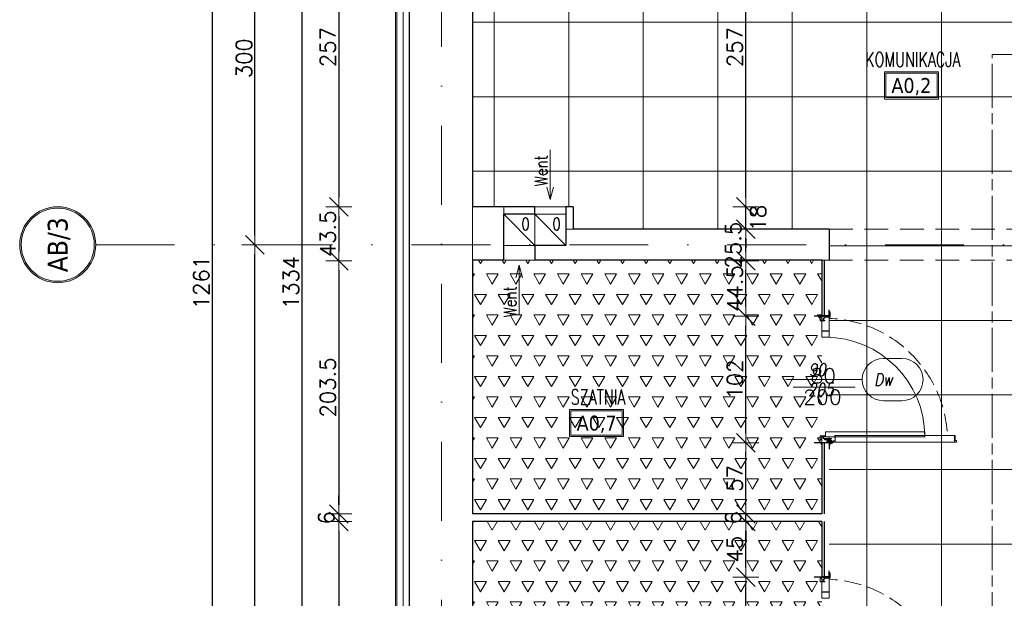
# Model space of a CAD drawing. Header units: millimetres. Extents: x 28291 to 177760, y -399809 to -170937.
# Tile 94 of 256: x 48578 to 49371, y -195224 to -194758. Entities that reach past the tile are written whole.
import ezdxf
from ezdxf.enums import TextEntityAlignment as Align

# ---------------------------------------------------------------- set-up
doc = ezdxf.new("R2010")
doc.units = ezdxf.units.MM
for name, pattern in [('CENTER', [0.6, 0.375, -0.075, 0.075, -0.075]), ('CHAIN', [0.3543, 0.2362, -0.0295, 0.0591, -0.0295]), ('DASHDOT', [25.4, 12.7, -6.35, 0, -6.35]), ('HIDDEN', [9.525, 6.35, -3.175]), ('Hidden Line', [391.222223, 282.222223, -109])]:
    doc.linetypes.add(name, pattern=pattern)
doc.layers.get('0').update_dxf_attribs({"lineweight": 0})
for name, color, linetype, lineweight in [('!! 0_ Istn-sciany', 3, 'Continuous', 30), ('!! 0_ Istn-widok', 1, 'Continuous', 15), ('!! 0_Istn-went', 5, 'Continuous', 13), ('!! 0_Opis_pom', 9, 'Continuous', 13), ('!! 1_droga ewakuacyjna', 3, 'CHAIN', 20), ('!! 1_PROJ Sciany', 2, 'Continuous', 40), ('!! 2_Drzwi - nowe remont', 33, 'Continuous', 9), ('!! 2_drzwi opis', 151, 'Continuous', 9), ('!! 2_posadzki gres 2 - komu', 200, 'Continuous', 9), ('!! 2_posadzki winyle 1', 31, 'Continuous', 9), ('!! wymiary osi', 250, 'Continuous', 9), ('0-osie-liniA', 14, 'DASHDOT', 5), ('0-osie-tx', 66, 'Continuous', 9)]:
    doc.layers.add(name, color=color, linetype=linetype, lineweight=lineweight)
doc.layers.add('!! 1_tynk zewn nowy wykon.', color=7, linetype='Continuous', lineweight=13, true_color=0x949494)
doc.layers.add('!! 2_remont ocieplenie wykon', color=7, linetype='Continuous', lineweight=13, true_color=0x949494)
doc.layers.add('!! 2_WYBURZENIA DO REMONTU', color=7, linetype='Continuous', lineweight=0, true_color=0x4d4d4d, plot=False)
doc.styles.add('50', font='ROMANS.shx', dxfattribs={"width": 0.8, "height": 10})
doc.styles.add('ARCHETYP', font='romans.shx', dxfattribs={"height": 15})
doc.styles.add('ARIAL', font='tahoma.ttf')
doc.styles.add('TAHOMA', font='tahoma.ttf')
doc.styles.add('TXT', font='simplex.shx')
doc.linetypes.add('ZIGZAG', pattern='A,0.00254,-5.08,[131,ltypeshp.shx,S=5.08,R=0,X=-5.08,Y=0],-10.16,[131,ltypeshp.shx,S=5.08,R=180,X=5.08,Y=0],-5.08', length=20.32254)
doc.dimstyles.new('DIM50', dxfattribs={"dimscale": 5, "dimtxt": 2.5, "dimasz": 1.5, "dimexe": 0, "dimexo": 0, "dimgap": 0.5, "dimtad": 1, "dimdec": 4, "dimrnd": 0.5, "dimdsep": 46, "dimtxsty": 'TXT', "dimblk1": 'TICK1', "dimblk2": 'TICK1', "dimsah": 1, "dimcen": 0, "dimse1": 1, "dimse2": 1, "dimclrd": 1, "dimclre": 7, "dimclrt": 9, "dimadec": 0, "dimazin": 0, "dimtfac": 1, "dimtdec": 4, "dimtmove": 2, "dimatfit": 3, "dimldrblk": 'TICK1', "dimfxl": 1, "dimtolj": 1, "dimarcsym": 0})

# ---------------------------------------------------------------- blocks, each defined once
blk = doc.blocks.new('*U80')
h = blk.add_hatch(color=256)
edge = h.paths.add_edge_path()
edge.add_arc((0, 0), 30.6, 0, 360)
edge = h.paths.add_edge_path(flags=17)
edge.add_arc((0, 0), 29.4, 0, 360)
for radius in [30.6, 29.4]:
    blk.add_circle((0, 0), radius)
at = {"style": 'TAHOMA', "flags": 8}
blk.add_attdef('ANSICHTSNUMMER', text='', height=16, dxfattribs=at).set_placement((0, 0), align=Align.MIDDLE_CENTER)
blk = doc.blocks.new('TICK1')
at = {"color": 0}
for p, q in [((0, -1.4), (0, 1.4)), ((0, 0), (-1, 0))]:
    blk.add_line(p, q, dxfattribs=at)
at = {"color": 2}
blk.add_line((-1, -1), (1, 1), dxfattribs=at)
blk = doc.blocks.new('*D3721')
at = {"layer": '!! wymiary osi', "color": 1, "lineweight": -2, "transparency": 16777216}
blk.add_line((48732.98, -194409.59), (48732.98, -195655.59), dxfattribs=at)
at = {"layer": 'DEFPOINTS', "color": 0, "transparency": 16777216}
for p in [(48761.96, -194402.09), (48732.98, -195663.09), (48761.96, -195663.09)]:
    blk.add_point(p, dxfattribs=at)
at = {"layer": '!! wymiary osi', "color": 1, "lineweight": -2, "transparency": 16777216, "xscale": 7.5, "yscale": 7.5, "zscale": 7.5}
for p, rotation in [((48732.98, -194402.09), 90), ((48732.98, -195663.09), 270)]:
    blk.add_blockref('TICK1', p, dxfattribs=dict(at, rotation=rotation))
at = {"layer": '!! wymiary osi', "color": 9, "transparency": 16777216, "insert": (48724.23, -195032.59), "char_height": 12.5, "attachment_point": 5, "rotation": 90, "style": 'TXT'}
blk.add_mtext('\\A1;1261', dxfattribs=at)
blk = doc.blocks.new('*D3722')
at = {"layer": '!! wymiary osi', "color": 1, "lineweight": -2, "transparency": 16777216}
blk.add_line((48767.37, -195655.59), (48767.37, -195009.59), dxfattribs=at)
at = {"layer": 'DEFPOINTS', "color": 0, "transparency": 16777216}
for p in [(48767.37, -195002.09), (48799.55, -195002.09), (48799.55, -195663.09)]:
    blk.add_point(p, dxfattribs=at)
at = {"layer": '!! wymiary osi', "color": 1, "lineweight": -2, "transparency": 16777216, "xscale": 7.5, "yscale": 7.5, "zscale": 7.5}
for p, rotation in [((48767.37, -195002.09), 90), ((48767.37, -195663.09), 270)]:
    blk.add_blockref('TICK1', p, dxfattribs=dict(at, rotation=rotation))
at = {"layer": '!! wymiary osi', "color": 9, "transparency": 16777216, "insert": (48758.62, -195332.59), "char_height": 12.5, "attachment_point": 5, "rotation": 90, "style": 'TXT'}
blk.add_mtext('\\A1;661', dxfattribs=at)
blk = doc.blocks.new('*D3723')
at = {"layer": '!! wymiary osi', "color": 1, "lineweight": -2, "transparency": 16777216}
blk.add_line((48767.37, -194994.59), (48767.37, -194709.59), dxfattribs=at)
at = {"layer": 'DEFPOINTS', "color": 0, "transparency": 16777216}
for p in [(48767.37, -194702.09), (48767.37, -194702.09), (48799.55, -195002.09)]:
    blk.add_point(p, dxfattribs=at)
at = {"layer": '!! wymiary osi', "color": 1, "lineweight": -2, "transparency": 16777216, "xscale": 7.5, "yscale": 7.5, "zscale": 7.5}
for p, rotation in [((48767.37, -194702.09), 90), ((48767.37, -195002.09), 270)]:
    blk.add_blockref('TICK1', p, dxfattribs=dict(at, rotation=rotation))
at = {"layer": '!! wymiary osi', "color": 9, "transparency": 16777216, "insert": (48758.62, -194852.09), "char_height": 12.5, "attachment_point": 5, "rotation": 90, "style": 'TXT'}
blk.add_mtext('\\A1;300', dxfattribs=at)
blk = doc.blocks.new('zaw-dr-90-p')
at = {"color": 2, "linetype": 'CENTER', "ltscale": 0.2}
for p, q in [((12, 0), (-12, 0)), ((0, 12), (0, -12)), ((24.5, 24), (31, 24)), ((24.5, 19), (31, 19))]:
    blk.add_line(p, q, dxfattribs=at)
at = {"ltscale": 0.2}
for p, q in [((10, 12), (6.5, 12)), ((10, 0), (10, 6.5))]:
    blk.add_line(p, q, dxfattribs=at)
blk.add_lwpolyline([(0, 6.5), (23.5, 6.5, 0.414214), (28, 11), (28, 31), (24.5, 31), (24.5, 11, -0.414214), (23.5, 10), (0, 10, 4.561698), (7.6, 6.5), (4.9, 4.2)], format="xyb", dxfattribs=at)
blk.add_lwpolyline([(-0.2, -0.2), (-2.5, -0.2), (-2.5, 0.2), (-0.2, 0.2), (-0.2, 2.5), (0.2, 2.5), (0.2, 0.2), (2.8, 0.2), (2.8, -0.2), (0.2, -0.2), (0.2, -2.8), (-0.2, -2.8)], close=True)
blk.add_lwpolyline([(10, 10), (10, 39), (6.5, 39), (6.5, 10)], dxfattribs=at)
blk.add_circle((0, 0), 6.5, dxfattribs=at)
blk = doc.blocks.new('drzwi 90- sc 12')
for p, q in [((-13616.12, 20410.26), (-13616.12, 20411.46)), ((-13616.12, 20411.46), (-13615.02, 20411.46)), ((-13614.92, 20411.36), (-13614.92, 20313.77)), ((-13620.32, 20410.16), (-13620.32, 20313.77)), ((-13614.92, 20409.86), (-13620.32, 20409.86)), ((-13616.12, 20410.26), (-13620.22, 20410.26)), ((-13616.12, 20410.26), (-13620, 20410.26)), ((-13618.17, 20410.26), (-13616.22, 20410.26)), ((-13618.17, 20410.26), (-13616.22, 20410.26)), ((-13620.32, 20313.47), (-13620.32, 20317.97)), ((-13614.92, 20312.27), (-13614.92, 20317.97)), ((-13715.57, 20308.32), (-13715.57, 20308.56)), ((-13715.57, 20307.69), (-13715.57, 20308.56)), ((-13715.57, 20307.82), (-13715.57, 20308.56)), ((-13614.92, 20313.77), (-13620.32, 20313.77)), ((-13618.22, 20313.37), (-13620.22, 20313.37)), ((-13618.22, 20313.67), (-13618.22, 20313.37)), ((-13618.22, 20313.67), (-13616.42, 20313.67)), ((-13617.77, 20311.12), (-13617.77, 20305.72)), ((-13617.77, 20311.12), (-13617.77, 20305.72)), ((-13616.17, 20309.92), (-13617.37, 20309.92)), ((-13616.17, 20309.92), (-13616.17, 20311.02)), ((-13615.92, 20313.17), (-13615.92, 20312.17)), ((-13615.92, 20312.17), (-13615.02, 20312.17)), ((-13715.77, 20301.96), (-13716.27, 20301.96)), ((-13715.57, 20307.72), (-13715.37, 20307.72)), ((-13616.77, 20301.96), (-13616.27, 20301.96))]:
    blk.add_line(p, q)
for points in [[(-13665.27, 20284.96), (-13665.27, 20325.83)], [(-13615.57, 20309.64), (-13615.32, 20309.64), (-13615.32, 20309.82), (-13616.32, 20309.82), (-13616.32, 20309.64), (-13615.92, 20309.64)]]:
    blk.add_lwpolyline(points)
at = {"lineweight": 30}
for points in [[(-13716.27, 20308.92), (-13721.27, 20308.92)], [(-13716.27, 20308.92), (-13716.27, 20296.92)], [(-13614.27, 20308.92), (-13609.27, 20308.92)], [(-13614.27, 20308.92), (-13614.27, 20296.92)]]:
    blk.add_lwpolyline(points, dxfattribs=at)
at = {"ltscale": 0.2}
for points in [[(-13715.57, 20307.51), (-13715.57, 20309.48, 0.414214), (-13715.91, 20309.82), (-13719.43, 20309.82, 0.414214), (-13719.77, 20309.48), (-13719.77, 20308.92), (-13719.59, 20308.92), (-13719.59, 20309.48, -0.414214), (-13719.43, 20309.64), (-13716.97, 20309.64)], [(-13716.97, 20309.64), (-13715.91, 20309.64, -0.414214), (-13715.75, 20309.48), (-13715.75, 20307.51)], [(-13615.92, 20309.64), (-13616.63, 20309.64, 0.414214), (-13616.79, 20309.48), (-13616.79, 20305.58, -0.414214), (-13617.13, 20305.24), (-13617.58, 20305.24, 0.414214), (-13617.74, 20305.08), (-13617.74, 20304.48, -0.414214), (-13618.08, 20304.14), (-13619.26, 20304.14, -0.414214), (-13619.6, 20304.48), (-13619.6, 20305.15, 1), (-13619.79, 20305.15), (-13619.79, 20301.96, 0.414214), (-13619.63, 20301.8), (-13617.11, 20301.8, 0.414214), (-13616.95, 20301.96), (-13616.95, 20302.52), (-13616.77, 20302.52), (-13616.77, 20301.96, -0.414214), (-13617.11, 20301.62), (-13619.63, 20301.62, -0.414214), (-13619.97, 20301.96), (-13619.97, 20305.15, -1), (-13619.42, 20305.15), (-13619.42, 20304.48, 0.414214), (-13619.26, 20304.32), (-13618.08, 20304.32, 0.414214), (-13617.92, 20304.48), (-13617.92, 20305.08, -0.414214), (-13617.58, 20305.42), (-13617.13, 20305.42, 0.414214), (-13616.97, 20305.58), (-13616.97, 20309.48, -0.414214), (-13616.63, 20309.82), (-13613.11, 20309.82, -0.414214), (-13612.77, 20309.48), (-13612.77, 20308.92), (-13612.95, 20308.92), (-13612.95, 20309.48, 0.414214), (-13613.11, 20309.64), (-13615.57, 20309.64)], [(-13715.75, 20307.76), (-13715.75, 20305.58, 0.414214), (-13715.41, 20305.24), (-13714.96, 20305.24, -0.414214), (-13714.8, 20305.08), (-13714.8, 20304.48, 0.414214), (-13714.46, 20304.14), (-13713.28, 20304.14, 0.414214), (-13712.94, 20304.48), (-13712.94, 20305.15, -1), (-13712.75, 20305.15), (-13712.75, 20301.96, -0.414214), (-13712.91, 20301.8), (-13715.43, 20301.8, -0.414214), (-13715.59, 20301.96), (-13715.59, 20302.52), (-13715.77, 20302.52), (-13715.77, 20301.96, 0.414214), (-13715.43, 20301.62), (-13712.91, 20301.62, 0.414214), (-13712.57, 20301.96), (-13712.57, 20305.15, 1), (-13713.12, 20305.15), (-13713.12, 20304.48, -0.414214), (-13713.28, 20304.32), (-13714.46, 20304.32, -0.414214), (-13714.62, 20304.48), (-13714.62, 20305.08, 0.414214), (-13714.96, 20305.42), (-13715.41, 20305.42, -0.414214), (-13715.57, 20305.58), (-13715.57, 20307.64)]]:
    blk.add_lwpolyline(points, format="xyb", dxfattribs=at)
blk.add_lwpolyline([(-13616.79, 20308.82), (-13616.97, 20308.82), (-13616.97, 20307.42), (-13616.79, 20307.42)], close=True)
for centre, radius, start, end in [((-13615.02, 20411.36), 0.1, 0, 90), ((-13620.22, 20410.16), 0.1, 90, 180), ((-13620.22, 20313.47), 0.1, 180, 270), ((-13616.42, 20313.17), 0.5, 0, 90), ((-13616.27, 20311.02), 0.1, 0, 90), ((-13615.02, 20312.27), 0.1, 270, 0)]:
    blk.add_arc(centre, radius, start, end)
at = {"linetype": 'Hidden Line', "lineweight": 9, "ltscale": 0.05}
blk.add_arc((-13615.5, 20305.14), 99.12, 94.80054, 177.69442, dxfattribs=at)
at = {"xscale": 0.09999999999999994, "yscale": 0.09999999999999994, "zscale": 0.09999999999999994, "rotation": 180.0000000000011}
blk.add_blockref('zaw-dr-90-p', (-13614.92, 20310.92), dxfattribs=at)
blk = doc.blocks.new('1_ok-opis')
blk.add_line((0, 111.61), (0, 50))
for points in [[(-17, 128.61), (-17, 143.61)], [(17, 128.61), (17, 143.61)]]:
    blk.add_lwpolyline(points)
for centre, start, end in [((0, 143.61), 0, 180), ((0, 128.61), 180, 0)]:
    blk.add_arc(centre, 17, start, end)
at = {"style": 'ARCHETYP'}
for tag, height, rotation, p in [('NR', 12, 90, (0, 136.9)), ('NR', 12, 270, (0, 136.9)), ('SZEROKOŚĆ', 10, 90, (-8, 78.29)), ('WYSOKOŚĆ', 10, 270, (-8, 78.29)), ('SZEROKOŚĆ', 10, 270, (8, 78.29)), ('WYSOKOŚĆ', 10, 90, (8, 78.29))]:
    blk.add_attdef(tag, text='', height=height, rotation=rotation, dxfattribs=at).set_placement(p, align=Align.MIDDLE)
blk = doc.blocks.new('*D2209')
at = {"layer": '!! wymiary osi', "color": 1, "lineweight": -2, "transparency": 16777216}
blk.add_line((48805.28, -194310.09), (48805.28, -195629.09), dxfattribs=at)
at = {"layer": 'DEFPOINTS', "color": 0, "transparency": 16777216}
for p in [(48891.21, -194302.59), (48805.28, -195636.59), (48891.21, -195636.59)]:
    blk.add_point(p, dxfattribs=at)
at = {"layer": '!! wymiary osi', "color": 1, "lineweight": -2, "transparency": 16777216, "xscale": 7.5, "yscale": 7.5, "zscale": 7.5}
for p, rotation in [((48805.28, -194302.59), 90), ((48805.28, -195636.59), 270)]:
    blk.add_blockref('TICK1', p, dxfattribs=dict(at, rotation=rotation))
at = {"layer": '!! wymiary osi', "color": 9, "transparency": 16777216, "insert": (48796.53, -194969.59), "char_height": 12.5, "attachment_point": 5, "rotation": 90, "style": 'TXT'}
blk.add_mtext('\\A1;1334', dxfattribs=at)
blk = doc.blocks.new('*D2213')
at = {"layer": '!! wymiary osi', "color": 1, "lineweight": -2, "transparency": 16777216}
blk.add_line((48834.89, -194659.09), (48834.89, -194901.09), dxfattribs=at)
at = {"layer": 'DEFPOINTS', "color": 0, "transparency": 16777216}
for p in [(48942.71, -194651.59), (48834.89, -194908.59), (48942.71, -194908.59)]:
    blk.add_point(p, dxfattribs=at)
at = {"layer": '!! wymiary osi', "color": 1, "lineweight": -2, "transparency": 16777216, "xscale": 7.5, "yscale": 7.5, "zscale": 7.5}
for p, rotation in [((48834.89, -194651.59), 90), ((48834.89, -194908.59), 270)]:
    blk.add_blockref('TICK1', p, dxfattribs=dict(at, rotation=rotation))
at = {"layer": '!! wymiary osi', "color": 9, "transparency": 16777216, "insert": (48826.14, -194780.09), "char_height": 12.5, "attachment_point": 5, "rotation": 90, "style": 'TXT'}
blk.add_mtext('\\A1;257', dxfattribs=at)
blk = doc.blocks.new('*D2214')
at = {"layer": '!! wymiary osi', "color": 1, "lineweight": -2, "transparency": 16777216}
blk.add_line((48834.89, -194916.09), (48834.89, -194944.59), dxfattribs=at)
at = {"layer": 'DEFPOINTS', "color": 0, "transparency": 16777216}
for p in [(48942.71, -194908.59), (48834.89, -194952.09), (48942.71, -194952.09)]:
    blk.add_point(p, dxfattribs=at)
at = {"layer": '!! wymiary osi', "color": 1, "lineweight": -2, "transparency": 16777216, "xscale": 7.5, "yscale": 7.5, "zscale": 7.5}
for p, rotation in [((48834.89, -194908.59), 90), ((48834.89, -194952.09), 270)]:
    blk.add_blockref('TICK1', p, dxfattribs=dict(at, rotation=rotation))
at = {"layer": '!! wymiary osi', "color": 9, "transparency": 16777216, "insert": (48826.14, -194930.34), "char_height": 12.5, "attachment_point": 5, "rotation": 90, "style": 'TXT'}
blk.add_mtext('\\A1;43.5', dxfattribs=at)
blk = doc.blocks.new('*D2215')
at = {"layer": '!! wymiary osi', "color": 1, "lineweight": -2, "transparency": 16777216}
blk.add_line((48834.89, -194959.59), (48834.89, -195148.25), dxfattribs=at)
at = {"layer": 'DEFPOINTS', "color": 0, "transparency": 16777216}
for p in [(48942.71, -194952.09), (48834.89, -195155.75), (48942.71, -195155.75)]:
    blk.add_point(p, dxfattribs=at)
at = {"layer": '!! wymiary osi', "color": 1, "lineweight": -2, "transparency": 16777216, "xscale": 7.5, "yscale": 7.5, "zscale": 7.5}
for p, rotation in [((48834.89, -194952.09), 90), ((48834.89, -195155.75), 270)]:
    blk.add_blockref('TICK1', p, dxfattribs=dict(at, rotation=rotation))
at = {"layer": '!! wymiary osi', "color": 9, "transparency": 16777216, "insert": (48826.14, -195053.92), "char_height": 12.5, "attachment_point": 5, "rotation": 90, "style": 'TXT'}
blk.add_mtext('\\A1;203.5', dxfattribs=at)
blk = doc.blocks.new('*D2216')
at = {"layer": '!! wymiary osi', "color": 1, "lineweight": -2, "transparency": 16777216}
for p, q in [((48834.89, -195148.25), (48834.89, -195140.75)), ((48834.89, -195155.75), (48834.89, -195161.75)), ((48834.89, -195169.25), (48834.89, -195176.75))]:
    blk.add_line(p, q, dxfattribs=at)
at = {"layer": 'DEFPOINTS', "color": 0, "transparency": 16777216}
for p in [(48942.71, -195155.75), (48834.89, -195161.75), (48942.71, -195161.75)]:
    blk.add_point(p, dxfattribs=at)
at = {"layer": '!! wymiary osi', "color": 1, "lineweight": -2, "transparency": 16777216, "xscale": 7.5, "yscale": 7.5, "zscale": 7.5}
for p, rotation in [((48834.89, -195155.75), 270), ((48834.89, -195161.75), 90)]:
    blk.add_blockref('TICK1', p, dxfattribs=dict(at, rotation=rotation))
at = {"layer": '!! wymiary osi', "color": 9, "transparency": 16777216, "insert": (48824.89, -195158.75), "char_height": 12.5, "attachment_point": 5, "rotation": 90, "style": 'TXT'}
blk.add_mtext('\\A1;6', dxfattribs=at)
blk = doc.blocks.new('*D2217')
at = {"layer": '!! wymiary osi', "color": 1, "lineweight": -2, "transparency": 16777216}
blk.add_line((48834.89, -195169.25), (48834.89, -195356.92), dxfattribs=at)
at = {"layer": 'DEFPOINTS', "color": 0, "transparency": 16777216}
for p in [(48942.71, -195161.75), (48834.89, -195364.42), (48942.71, -195364.42)]:
    blk.add_point(p, dxfattribs=at)
at = {"layer": '!! wymiary osi', "color": 1, "lineweight": -2, "transparency": 16777216, "xscale": 7.5, "yscale": 7.5, "zscale": 7.5}
for p, rotation in [((48834.89, -195161.75), 90), ((48834.89, -195364.42), 270)]:
    blk.add_blockref('TICK1', p, dxfattribs=dict(at, rotation=rotation))
at = {"layer": '!! wymiary osi', "color": 9, "transparency": 16777216, "insert": (48826.14, -195263.09), "char_height": 12.5, "attachment_point": 5, "rotation": 90, "style": 'TXT'}
blk.add_mtext('\\A1;202.5', dxfattribs=at)
blk = doc.blocks.new('*D2272')
at = {"layer": '!! wymiary osi', "color": 1, "lineweight": -2, "transparency": 16777216}
blk.add_line((50097.21, -194587.79), (49231.21, -194587.79), dxfattribs=at)
at = {"layer": 'DEFPOINTS', "color": 0, "transparency": 16777216}
for p in [(49223.71, -194587.79), (50104.71, -194639.09), (49223.71, -195576.34)]:
    blk.add_point(p, dxfattribs=at)
at = {"layer": '!! wymiary osi', "color": 1, "lineweight": -2, "transparency": 16777216, "xscale": 7.5, "yscale": 7.5, "zscale": 7.5, "rotation": 180}
blk.add_blockref('TICK1', (49223.71, -194587.79), dxfattribs=at)
at = {"layer": '!! wymiary osi', "color": 1, "lineweight": -2, "transparency": 16777216, "xscale": 7.5, "yscale": 7.5, "zscale": 7.5}
blk.add_blockref('TICK1', (50104.71, -194587.79), dxfattribs=at)
at = {"layer": '!! wymiary osi', "color": 9, "transparency": 16777216, "insert": (49664.21, -194579.04), "char_height": 12.5, "attachment_point": 5, "style": 'TXT'}
blk.add_mtext('\\A1;881', dxfattribs=at)
blk = doc.blocks.new('*D2273')
at = {"layer": '!! wymiary osi', "color": 1, "lineweight": -2, "transparency": 16777216}
for p, q in [((49216.21, -194587.79), (49208.71, -194587.79)), ((49231.21, -194587.79), (49238.71, -194587.79))]:
    blk.add_line(p, q, dxfattribs=at)
at = {"layer": 'DEFPOINTS', "color": 0, "transparency": 16777216}
for p in [(49223.71, -194587.79), (49223.71, -195517.59), (49223.71, -195576.34)]:
    blk.add_point(p, dxfattribs=at)
at = {"layer": '!! wymiary osi', "color": 1, "lineweight": -2, "transparency": 16777216, "xscale": 7.5, "yscale": 7.5, "zscale": 7.5, "rotation": 180}
blk.add_blockref('TICK1', (49223.71, -194587.79), dxfattribs=at)
at = {"layer": '!! wymiary osi', "color": 1, "lineweight": -2, "transparency": 16777216, "xscale": 7.5, "yscale": 7.5, "zscale": 7.5}
blk.add_blockref('TICK1', (49223.71, -194587.79), dxfattribs=at)
at = {"layer": '!! wymiary osi', "color": 9, "transparency": 16777216, "insert": (49223.71, -194577.79), "char_height": 12.5, "attachment_point": 5, "style": 'TXT'}
blk.add_mtext('\\A1;0', dxfattribs=at)
blk = doc.blocks.new('*D2279')
at = {"layer": '!! wymiary osi', "color": 1, "lineweight": -2, "transparency": 16777216}
blk.add_line((49162.53, -195301.09), (49162.53, -195214.09), dxfattribs=at)
at = {"layer": 'DEFPOINTS', "color": 0, "transparency": 16777216}
for p in [(49162.53, -195206.59), (49223.71, -195206.59), (49223.71, -195308.59)]:
    blk.add_point(p, dxfattribs=at)
at = {"layer": '!! wymiary osi', "color": 1, "lineweight": -2, "transparency": 16777216, "xscale": 7.5, "yscale": 7.5, "zscale": 7.5}
for p, rotation in [((49162.53, -195206.59), 90), ((49162.53, -195308.59), 270)]:
    blk.add_blockref('TICK1', p, dxfattribs=dict(at, rotation=rotation))
at = {"layer": '!! wymiary osi', "color": 9, "transparency": 16777216, "insert": (49153.78, -195257.59), "char_height": 12.5, "attachment_point": 5, "rotation": 90, "style": 'TXT'}
blk.add_mtext('\\A1;102', dxfattribs=at)
blk = doc.blocks.new('*D2280')
at = {"layer": '!! wymiary osi', "color": 1, "lineweight": -2, "transparency": 16777216}
blk.add_line((49162.53, -195199.09), (49162.53, -195169.25), dxfattribs=at)
at = {"layer": 'DEFPOINTS', "color": 0, "transparency": 16777216}
for p in [(49162.53, -195161.75), (49223.71, -195161.75), (49223.71, -195206.59)]:
    blk.add_point(p, dxfattribs=at)
at = {"layer": '!! wymiary osi', "color": 1, "lineweight": -2, "transparency": 16777216, "xscale": 7.5, "yscale": 7.5, "zscale": 7.5}
for p, rotation in [((49162.53, -195161.75), 90), ((49162.53, -195206.59), 270)]:
    blk.add_blockref('TICK1', p, dxfattribs=dict(at, rotation=rotation))
at = {"layer": '!! wymiary osi', "color": 9, "transparency": 16777216, "insert": (49153.78, -195184.17), "char_height": 12.5, "attachment_point": 5, "rotation": 90, "style": 'TXT'}
blk.add_mtext('\\A1;45', dxfattribs=at)
blk = doc.blocks.new('*D2281')
at = {"layer": '!! wymiary osi', "color": 1, "lineweight": -2, "transparency": 16777216}
for p, q in [((49162.53, -195148.25), (49162.53, -195140.75)), ((49162.53, -195161.75), (49162.53, -195155.75)), ((49162.53, -195169.25), (49162.53, -195176.75))]:
    blk.add_line(p, q, dxfattribs=at)
at = {"layer": 'DEFPOINTS', "color": 0, "transparency": 16777216}
for p in [(49162.53, -195155.75), (49223.71, -195155.75), (49223.71, -195161.75)]:
    blk.add_point(p, dxfattribs=at)
at = {"layer": '!! wymiary osi', "color": 1, "lineweight": -2, "transparency": 16777216, "xscale": 7.5, "yscale": 7.5, "zscale": 7.5}
for p, rotation in [((49162.53, -195155.75), 270), ((49162.53, -195161.75), 90)]:
    blk.add_blockref('TICK1', p, dxfattribs=dict(at, rotation=rotation))
at = {"layer": '!! wymiary osi', "color": 9, "transparency": 16777216, "insert": (49152.53, -195158.75), "char_height": 12.5, "attachment_point": 5, "rotation": 90, "style": 'TXT'}
blk.add_mtext('\\A1;6', dxfattribs=at)
blk = doc.blocks.new('*D2282')
at = {"layer": '!! wymiary osi', "color": 1, "lineweight": -2, "transparency": 16777216}
blk.add_line((49162.53, -195148.25), (49162.53, -195106.09), dxfattribs=at)
at = {"layer": 'DEFPOINTS', "color": 0, "transparency": 16777216}
for p in [(49162.53, -195098.59), (49223.71, -195098.59), (49223.71, -195155.75)]:
    blk.add_point(p, dxfattribs=at)
at = {"layer": '!! wymiary osi', "color": 1, "lineweight": -2, "transparency": 16777216, "xscale": 7.5, "yscale": 7.5, "zscale": 7.5}
for p, rotation in [((49162.53, -195098.59), 90), ((49162.53, -195155.75), 270)]:
    blk.add_blockref('TICK1', p, dxfattribs=dict(at, rotation=rotation))
at = {"layer": '!! wymiary osi', "color": 9, "transparency": 16777216, "insert": (49153.78, -195127.17), "char_height": 12.5, "attachment_point": 5, "rotation": 90, "style": 'TXT'}
blk.add_mtext('\\A1;57', dxfattribs=at)
blk = doc.blocks.new('*D2283')
at = {"layer": '!! wymiary osi', "color": 1, "lineweight": -2, "transparency": 16777216}
blk.add_line((49162.53, -195091.09), (49162.53, -195004.09), dxfattribs=at)
at = {"layer": 'DEFPOINTS', "color": 0, "transparency": 16777216}
for p in [(49162.53, -194996.59), (49223.71, -194996.59), (49223.71, -195098.59)]:
    blk.add_point(p, dxfattribs=at)
at = {"layer": '!! wymiary osi', "color": 1, "lineweight": -2, "transparency": 16777216, "xscale": 7.5, "yscale": 7.5, "zscale": 7.5}
for p, rotation in [((49162.53, -194996.59), 90), ((49162.53, -195098.59), 270)]:
    blk.add_blockref('TICK1', p, dxfattribs=dict(at, rotation=rotation))
at = {"layer": '!! wymiary osi', "color": 9, "transparency": 16777216, "insert": (49153.78, -195047.59), "char_height": 12.5, "attachment_point": 5, "rotation": 90, "style": 'TXT'}
blk.add_mtext('\\A1;102', dxfattribs=at)
blk = doc.blocks.new('*D2284')
at = {"layer": '!! wymiary osi', "color": 1, "lineweight": -2, "transparency": 16777216}
blk.add_line((49162.53, -194989.09), (49162.53, -194959.59), dxfattribs=at)
at = {"layer": 'DEFPOINTS', "color": 0, "transparency": 16777216}
for p in [(49162.53, -194952.09), (49223.71, -194952.09), (49223.71, -194996.59)]:
    blk.add_point(p, dxfattribs=at)
at = {"layer": '!! wymiary osi', "color": 1, "lineweight": -2, "transparency": 16777216, "xscale": 7.5, "yscale": 7.5, "zscale": 7.5}
for p, rotation in [((49162.53, -194952.09), 90), ((49162.53, -194996.59), 270)]:
    blk.add_blockref('TICK1', p, dxfattribs=dict(at, rotation=rotation))
at = {"layer": '!! wymiary osi', "color": 9, "transparency": 16777216, "insert": (49153.78, -194974.34), "char_height": 12.5, "attachment_point": 5, "rotation": 90, "style": 'TXT'}
blk.add_mtext('\\A1;44.5', dxfattribs=at)
blk = doc.blocks.new('*D2285')
at = {"layer": '!! wymiary osi', "color": 1, "lineweight": -2, "transparency": 16777216}
blk.add_line((49162.53, -194944.59), (49162.53, -194934.09), dxfattribs=at)
at = {"layer": 'DEFPOINTS', "color": 0, "transparency": 16777216}
for p in [(49162.53, -194926.59), (49229.71, -194926.59), (49223.71, -194952.09)]:
    blk.add_point(p, dxfattribs=at)
at = {"layer": '!! wymiary osi', "color": 1, "lineweight": -2, "transparency": 16777216, "xscale": 7.5, "yscale": 7.5, "zscale": 7.5}
for p, rotation in [((49162.53, -194926.59), 90), ((49162.53, -194952.09), 270)]:
    blk.add_blockref('TICK1', p, dxfattribs=dict(at, rotation=rotation))
at = {"layer": '!! wymiary osi', "color": 9, "transparency": 16777216, "insert": (49152.53, -194939.34), "char_height": 12.5, "attachment_point": 5, "rotation": 90, "style": 'TXT'}
blk.add_mtext('\\A1;25.5', dxfattribs=at)
blk = doc.blocks.new('*D2286')
at = {"layer": '!! wymiary osi', "color": 1, "lineweight": -2, "transparency": 16777216}
for p, q in [((49162.53, -194901.09), (49162.53, -194893.59)), ((49162.53, -194926.59), (49162.53, -194908.59)), ((49162.53, -194934.09), (49162.53, -194941.59))]:
    blk.add_line(p, q, dxfattribs=at)
at = {"layer": 'DEFPOINTS', "color": 0, "transparency": 16777216}
for p in [(49023.71, -194908.59), (49162.53, -194908.59), (49229.71, -194926.59)]:
    blk.add_point(p, dxfattribs=at)
at = {"layer": '!! wymiary osi', "color": 1, "lineweight": -2, "transparency": 16777216, "xscale": 7.5, "yscale": 7.5, "zscale": 7.5}
for p, rotation in [((49162.53, -194908.59), 270), ((49162.53, -194926.59), 90)]:
    blk.add_blockref('TICK1', p, dxfattribs=dict(at, rotation=rotation))
at = {"layer": '!! wymiary osi', "color": 9, "transparency": 16777216, "insert": (49172.53, -194917.59), "char_height": 12.5, "attachment_point": 5, "rotation": 90, "style": 'TXT'}
blk.add_mtext('\\A1;18', dxfattribs=at)
blk = doc.blocks.new('*D2287')
at = {"layer": '!! wymiary osi', "color": 1, "lineweight": -2, "transparency": 16777216}
blk.add_line((49162.53, -194901.09), (49162.53, -194659.09), dxfattribs=at)
at = {"layer": 'DEFPOINTS', "color": 0, "transparency": 16777216}
for p in [(49162.53, -194651.59), (49163.71, -194651.59), (49023.71, -194908.59)]:
    blk.add_point(p, dxfattribs=at)
at = {"layer": '!! wymiary osi', "color": 1, "lineweight": -2, "transparency": 16777216, "xscale": 7.5, "yscale": 7.5, "zscale": 7.5}
for p, rotation in [((49162.53, -194651.59), 90), ((49162.53, -194908.59), 270)]:
    blk.add_blockref('TICK1', p, dxfattribs=dict(at, rotation=rotation))
at = {"layer": '!! wymiary osi', "color": 9, "transparency": 16777216, "insert": (49153.78, -194780.09), "char_height": 12.5, "attachment_point": 5, "rotation": 90, "style": 'TXT'}
blk.add_mtext('\\A1;257', dxfattribs=at)
blk = doc.blocks.new('BLOK OSI')
at = {"layer": '0-osie-liniA', "ltscale": 5}
for points in [[(48917.71142, -193635.47368), (48917.71142, -195993.9543)], [(48639.25763, -195002.0883), (55442.2848, -195002.0883)]]:
    blk.add_lwpolyline(points, dxfattribs=at)
at = {"layer": '0-osie-tx'}
ref = blk.add_blockref('*U80', (48608.65763, -195002.0883), dxfattribs=dict(at, rotation=270))
ref.add_attrib('ANSICHTSNUMMER', 'AB/3', dxfattribs={"layer": '0', "height": 16, "rotation": 90, "style": 'TAHOMA', "flags": 8}).set_placement((48608.65763, -195002.0883), align=Align.MIDDLE_CENTER)
at = {"layer": '!! wymiary osi'}
for base, p1, p2, picture, middle in [((48732.97828, -195663.0883), (48761.95606, -194402.0883), (48761.95606, -195663.0883), '*D3721', (48724.22828, -195032.5883)), ((48767.36541, -194702.0883), (48799.55338, -195002.0883), (48767.36541, -194702.0883), '*D3723', (48758.61541, -194852.0883)), ((48767.36541, -195002.0883), (48799.55338, -195663.0883), (48799.55338, -195002.0883), '*D3722', (48758.61541, -195332.5883))]:
    dim = blk.add_linear_dim(base=base, p1=p1, p2=p2, angle=90, dimstyle='DIM50', dxfattribs=at)
    dim.commit()
    dim.dimension.update_dxf_attribs({"geometry": picture, "text_midpoint": middle})

msp = doc.modelspace()

# ---------------------------------------------------------------- hatches: boundary and pattern name
at = {"layer": '!! 2_posadzki gres 2 - komu', "linetype": 'Continuous'}
h = msp.add_hatch(dxfattribs=at)
h.set_pattern_fill('_USER', color=256, scale=60, double=1, pattern_type=0)
h.set_pattern_definition([(0, (0, 0), (0, 60), []), (90, (0, 0), (-60, 4e-15), [])])
h.paths.add_polyline_path([(50104.71142, -194926.5883), (50104.71142, -194651.5883), (48942.71142, -194651.5883), (48942.71142, -194908.5883), (49023.71142, -194908.5883), (49023.71142, -194926.5883), (49229.71142, -194926.5883), (49229.71142, -195574.5883), (49505.71142, -195574.5883), (49505.71142, -194926.5883), (49562.71142, -194926.5883), (49562.71142, -194908.5883), (49624.71142, -194908.5883), (49624.71142, -194926.5883)])
at = {"layer": '!! 2_posadzki winyle 1'}
h = msp.add_hatch(dxfattribs=at)
h.set_pattern_fill('TRIANG', color=256, scale=2, style=0)
h.paths.add_polyline_path([(48942.71142, -194952.0883), (49223.71142, -194952.0883), (49223.71142, -195155.75497), (48942.71142, -195155.75497)])
h = msp.add_hatch(dxfattribs=at)
h.set_pattern_fill('TRIANG', color=256, scale=2, style=0)
h.paths.add_polyline_path([(48942.71142, -195161.75497), (49223.71142, -195161.75497), (49223.71142, -195364.42164), (48942.71142, -195364.42164)])

# ---------------------------------------------------------------- linework, layer by layer
at = {"layer": '!! 0_ Istn-sciany'}
for p, q in [((48891.71142, -194313.5883), (48891.71142, -195625.5883)), ((48942.71142, -194651.5883), (48942.71142, -194908.5883)), ((49017.71142, -194908.5883), (49017.71142, -194939.5883)), ((49023.71142, -194908.5883), (49023.71142, -194926.5883)), ((49229.71142, -194926.5883), (49229.71142, -194951.5883)), ((48942.71142, -194952.0883), (48942.71142, -195155.75497)), ((48942.71142, -195161.75497), (48942.71142, -195364.42164))]:
    msp.add_line(p, q, dxfattribs=at)
for points in [[(48992.71142, -194908.5883), (48942.71142, -194908.5883)], [(48992.71142, -194914.5883), (48967.71142, -194914.5883)], [(48967.71142, -194951.5883), (48967.71142, -194914.5883)], [(48992.71142, -194914.5883), (48992.71142, -194908.5883)], [(49023.71142, -194908.5883), (49017.71142, -194908.5883)], [(49229.71142, -194926.5883), (49023.71142, -194926.5883)], [(49017.71142, -194939.5883), (48992.71142, -194939.5883)], [(48992.71142, -194939.5883), (48992.71142, -194951.5883)], [(48967.71142, -194951.5883), (48942.71142, -194951.5883)], [(49223.71142, -194951.5883), (48992.71142, -194951.5883)], [(49223.71142, -194952.0883), (49223.71142, -194996.5883)], [(49225.71142, -194952.0883), (49225.71142, -194996.5883)], [(49229.71142, -195008.5883), (49223.71142, -195008.5883)], [(49223.71142, -195098.5883), (49223.71142, -195155.75497)], [(49229.71142, -195098.5883), (49223.71142, -195098.5883)], [(49225.71142, -195098.5883), (49225.71142, -195155.75497)], [(49223.71142, -195155.75497), (48942.71142, -195155.75497)], [(49223.71142, -195161.75497), (48942.71142, -195161.75497)], [(49223.71142, -195161.75497), (49223.71142, -195206.58822)], [(49225.71142, -195161.75497), (49225.71142, -195206.58822)], [(49229.71142, -195218.5883), (49223.71142, -195218.5883)]]:
    msp.add_lwpolyline(points, dxfattribs=at)
at = {"layer": '!! 0_ Istn-widok'}
for points in [[(48942.71142, -194908.5883), (48942.71142, -194951.5883)], [(48967.71142, -194914.5883), (48967.71142, -194908.5883)], [(49023.71142, -194926.5883), (49017.71142, -194926.5883)], [(49223.71142, -194951.5883), (49229.71142, -194951.5883)]]:
    msp.add_lwpolyline(points, dxfattribs=at)
at = {"layer": '!! 0_ Istn-widok', "linetype": 'HIDDEN', "ltscale": 3}
for points in [[(49229.71142, -194926.5883), (49505.71142, -194926.5883)], [(49505.71142, -194951.5883), (49229.71142, -194951.5883)]]:
    msp.add_lwpolyline(points, dxfattribs=at)
at = {"layer": '!! 0_Istn-went'}
for points in [[(49005.21142, -194862.63125), (49005.21142, -194902.67778)], [(49005.21142, -194902.67778), (49002.53193, -194892.67778)], [(49005.21142, -194902.67778), (49007.89092, -194892.67778)], [(48967.71142, -194914.5883), (48992.71142, -194939.5883)], [(48992.71142, -194908.5883), (49017.71142, -194908.5883)], [(48992.71142, -194914.5883), (49017.71142, -194939.5883)], [(48967.71142, -194951.5883), (48992.71142, -194951.5883)], [(48980.21142, -194955.64023), (48977.53193, -194965.64023)], [(48980.21142, -194995.68676), (48980.21142, -194955.64023)], [(48980.21142, -194955.64023), (48982.89092, -194965.64023)]]:
    msp.add_lwpolyline(points, dxfattribs=at)
for points in [[(48967.71142, -194939.5883), (48992.71142, -194939.5883), (48992.71142, -194914.5883), (48967.71142, -194914.5883)], [(48992.71142, -194939.5883), (49017.71142, -194939.5883), (49017.71142, -194914.5883), (48992.71142, -194914.5883)]]:
    msp.add_lwpolyline(points, close=True, dxfattribs=at)
at = {"layer": '!! 0_Opis_pom', "ltscale": 0.7}
for points in [[(49274.15259, -194821.83246), (49317.67259, -194821.83246), (49317.67259, -194800.07246), (49274.15259, -194800.07246)], [(49275.24059, -194820.74446), (49316.58459, -194820.74446), (49316.58459, -194801.16046), (49275.24059, -194801.16046)], [(49020.74308, -195093.4856), (49064.26308, -195093.4856), (49064.26308, -195071.7256), (49020.74308, -195071.7256)], [(49021.83108, -195092.3976), (49063.17508, -195092.3976), (49063.17508, -195072.8136), (49021.83108, -195072.8136)]]:
    msp.add_lwpolyline(points, close=True, dxfattribs=at)
at = {"layer": '!! 1_droga ewakuacyjna', "ltscale": 150}
msp.add_lwpolyline([(49229.71142, -195466.58826), (49361.06958, -195466.58826), (49361.06958, -194786.15583), (50002.38268, -194786.15583), (50002.38268, -194926.5883)], dxfattribs=at)
at = {"layer": '!! 1_PROJ Sciany'}
for points in [[(49229.71142, -194996.58822), (49223.71142, -194996.58822)], [(49229.71142, -195206.58822), (49223.71142, -195206.58822)]]:
    msp.add_lwpolyline(points, dxfattribs=at)
at = {"layer": '!! 1_tynk zewn nowy wykon.'}
for points in [[(48954.71142, -195636.5883), (48880.71142, -195636.5883), (48880.71142, -194302.5883), (48954.71142, -194302.5883)], [(48954.71142, -195635.5883), (48881.71142, -195635.5883), (48881.71142, -194303.5883), (48954.71142, -194303.5883)]]:
    msp.add_lwpolyline(points, dxfattribs=at)
at = {"layer": '!! 2_remont ocieplenie wykon', "linetype": 'ZIGZAG', "ltscale": 0.75}
msp.add_lwpolyline([(48954.71142, -195630.5883), (48886.71142, -195630.5883), (48886.71142, -194308.5883), (48954.71142, -194308.5883)], dxfattribs=at)
at = {"layer": '!! 2_WYBURZENIA DO REMONTU'}
for points in [[(49223.71142, -194997.48496), (49223.71142, -195008.5883)], [(49229.71142, -194997.36873), (49229.71142, -195008.5883)], [(49250.71142, -195053.5883), (49200.71142, -195053.5883)], [(49223.71142, -195207.04209), (49223.71142, -195218.5883)], [(49229.71142, -195206.87085), (49229.71142, -195218.5883)]]:
    msp.add_lwpolyline(points, dxfattribs=at)
for points in [[(49229.71142, -195013.5883), (49229.71142, -195008.5883), (49223.71142, -195008.5883), (49223.71142, -195013.5883)], [(49306.71142, -195089.5883), (49226.71142, -195089.5883), (49226.71142, -195093.5883), (49306.71142, -195093.5883)], [(49229.71142, -195093.5883), (49229.71142, -195098.5883), (49223.71142, -195098.5883), (49223.71142, -195093.5883)], [(49229.71142, -195223.5883), (49229.71142, -195218.5883), (49223.71142, -195218.5883), (49223.71142, -195223.5883)]]:
    msp.add_lwpolyline(points, close=True, dxfattribs=at)
msp.add_arc((49226.71142, -195093.5883), 80, 359.99999996, 89.99999996, dxfattribs=at)

# ---------------------------------------------------------------- block references
at = {"layer": '!! 0_ Istn-sciany'}
msp.add_blockref('BLOK OSI', (0, 63), dxfattribs=at)
at = {"layer": '!! 2_Drzwi - nowe remont', "rotation": 270}
for p in [(28920.78708, -208712.85793), (28920.78708, -208922.85793)]:
    msp.add_blockref('drzwi 90- sc 12', p, dxfattribs=at)
at = {"layer": '!! 2_drzwi opis'}
ref = msp.add_blockref('1_ok-opis', (49144.71971, -195047.58826), dxfattribs=dict(at, xscale=-1, rotation=269.9999963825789))
ref.add_attrib('WYSOKOŚĆ', '90 ', dxfattribs={"layer": '0', "height": 10, "rotation": 359.99999638, "style": '50', "oblique": 10, "width": 0.8}).set_placement((49223.01056, -195039.58826), align=Align.MIDDLE)
ref.add_attrib('SZEROKOŚĆ', '205', dxfattribs={"layer": '0', "height": 10, "rotation": 359.99999638, "style": '50', "oblique": 10, "width": 0.8}).set_placement((49223.01056, -195055.58826), align=Align.MIDDLE)
ref.add_attrib('NR', 'Dw', dxfattribs={"layer": '0', "height": 10, "rotation": 359.99999638, "style": '50', "oblique": 10, "width": 0.8}).set_placement((49273.33095, -195047.58827), align=Align.MIDDLE)

# ---------------------------------------------------------------- texts
at = {"layer": '!! 0_Istn-went', "style": 'ARCHETYP', "width": 0.8}
for s, rotation, p in [('Went', 89.99999996, (49002.8812, -194892.00802)), ('0', 0.00000004, (48981.87286, -194927.41077)), ('0', 0.00000004, (49006.87286, -194927.41077)), ('Went', 89.99999996, (48977.8812, -194997.47365))]:
    msp.add_text(s, height=10, rotation=rotation, dxfattribs=at).set_placement(p)
at = {"layer": '!! 0_Opis_pom', "ltscale": 0.7, "style": 'TXT', "width": 0.7}
for s, p in [('KOMUNIKACJA', (49297.02772, -194796.02615)), ('SZATNIA', (49043.61821, -195067.67929))]:
    msp.add_text(s, height=12, dxfattribs=at).set_placement(p, align=Align.CENTER)
at = {"layer": '!! 0_Opis_pom', "ltscale": 0.7, "style": 'ARIAL'}
for tag, p in [('A0,2', (49295.91259, -194810.95246)), ('A0,7', (49042.50308, -195082.6056))]:
    msp.add_attdef(tag, text='', height=11.968, dxfattribs=at).set_placement(p, align=Align.MIDDLE_CENTER)
at = {"layer": '!! 2_WYBURZENIA DO REMONTU', "style": 'ARCHETYP'}
for s, p in [('80', (49214.68862, -195050.5883)), ('200', (49208.90735, -195067.73544))]:
    msp.add_text(s, height=12, rotation=359.99999996, dxfattribs=at).set_placement(p)

# ---------------------------------------------------------------- dimensions: what is measured, and where the dimension line sits
at = {"layer": '!! wymiary osi'}
for base, p1, p2, picture, middle in [((48805.2752, -195636.5883), (48891.21142, -194302.5883), (48891.21142, -195636.5883), '*D2209', (48796.5252, -194969.5883)), ((48834.89139, -194908.5883), (48942.71142, -194651.5883), (48942.71142, -194908.5883), '*D2213', (48826.14139, -194780.0883)), ((49162.52717, -194651.5883), (49023.71142, -194908.5883), (49163.71142, -194651.5883), '*D2287', (49153.77717, -194780.0883)), ((49162.52717, -194908.5883), (49229.71142, -194926.5883), (49023.71142, -194908.5883), '*D2286', (49172.52717, -194917.5883)), ((48834.89139, -194952.0883), (48942.71142, -194908.5883), (48942.71142, -194952.0883), '*D2214', (48826.14139, -194930.3383)), ((49162.52717, -194926.5883), (49223.71142, -194952.0883), (49229.71142, -194926.5883), '*D2285', (49152.52717, -194939.3383)), ((48834.89139, -195155.75497), (48942.71142, -194952.0883), (48942.71142, -195155.75497), '*D2215', (48826.14139, -195053.92164)), ((49162.52717, -194952.0883), (49223.71142, -194996.58822), (49223.71142, -194952.0883), '*D2284', (49153.77717, -194974.33826)), ((49162.52717, -194996.58822), (49223.71142, -195098.5883), (49223.71142, -194996.58822), '*D2283', (49153.77717, -195047.58826)), ((49162.52717, -195098.5883), (49223.71142, -195155.75497), (49223.71142, -195098.5883), '*D2282', (49153.77717, -195127.17164)), ((48834.89139, -195161.75497), (48942.71142, -195155.75497), (48942.71142, -195161.75497), '*D2216', (48824.89139, -195158.75497)), ((49162.52717, -195155.75497), (49223.71142, -195161.75497), (49223.71142, -195155.75497), '*D2281', (49152.52717, -195158.75497)), ((48834.89139, -195364.42164), (48942.71142, -195161.75497), (48942.71142, -195364.42164), '*D2217', (48826.14139, -195263.0883)), ((49162.527168, -195161.754969), (49223.711424, -195206.588222), (49223.711424, -195161.754969), '*D2280', (49153.777168, -195184.171596)), ((49162.52717, -195206.58822), (49223.71143, -195308.5883), (49223.71142, -195206.58822), '*D2279', (49153.77717, -195257.58826))]:
    dim = msp.add_linear_dim(base=base, p1=p1, p2=p2, angle=90, dimstyle='DIM50', dxfattribs=at)
    dim.commit()
    dim.dimension.update_dxf_attribs({"geometry": picture, "text_midpoint": middle})
for base, p1, p2, picture, middle in [((49223.7114244, -194587.7887195), (49223.7114245, -195576.338872), (49223.7114244, -195517.5883028), '*D2273', (49223.7114245, -194577.7887195)), ((49223.71142, -194587.78872), (50104.71142, -194639.0883), (49223.71142, -195576.33887), '*D2272', (49664.21142, -194579.03872))]:
    dim = msp.add_linear_dim(base=base, p1=p1, p2=p2, dimstyle='DIM50', dxfattribs=at)
    dim.commit()
    dim.dimension.update_dxf_attribs({"geometry": picture, "text_midpoint": middle})

doc.saveas('drawing.dxf')
